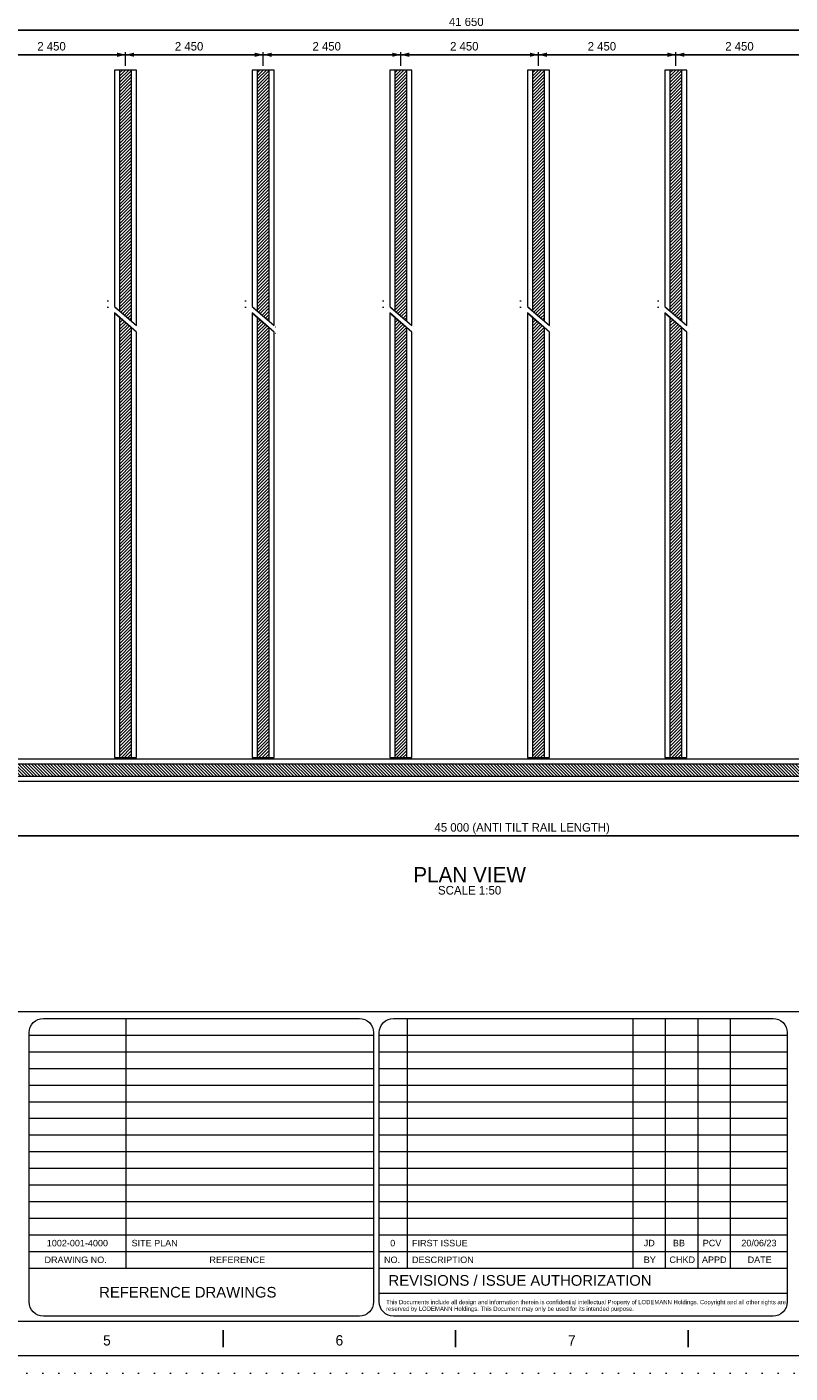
# Model space of a CAD drawing. Header units: millimetres. Extents: x -13186 to -571, y -579947 to -571037.
# Tile 11 of 31: x -8748 to -5420, y -579947 to -574073. Entities that reach past the tile are written whole.
import ezdxf
from ezdxf.enums import TextEntityAlignment as Align

# ---------------------------------------------------------------- set-up
doc = ezdxf.new("R2010")
doc.units = ezdxf.units.MM
doc.header["$MEASUREMENT"] = 0
for name, pattern in [('DGN Style 1', [69.724857, 0.116015, -69.608842]), ('DGN Style 5', [81.210315, 34.804421, -46.405895]), ('DGN Style 6', [220.660029, 0.116015, -46.405895, 81.210315, -46.405895, 0.116015, -46.405895])]:
    doc.linetypes.add(name, pattern=pattern)
doc.layers.add('01 Title Block', color=7, linetype='Continuous', lineweight=0)
doc.styles.get("Standard").update_dxf_attribs({"font": 'arial.ttf'})
doc.styles.add('Style-Arial', font='arial.ttf')
doc.styles.add('Style-ENGINEERING', font='ENGINEERING.shx')
doc.styles.add('Style-ENGINEERING_0', font='ENGINEERING.shx')
doc.styles.add('Swiss1', font='swiss.ttf', dxfattribs={"height": 1})
doc.dimstyles.new('MetricMM', dxfattribs={"dimtxt": 3, "dimasz": 3, "dimexe": 1.5, "dimexo": 1.5, "dimgap": 1.5, "dimtad": 1, "dimdec": 0, "dimzin": 7, "dimtxsty": 'Style-ENGINEERING_0', "dimcen": 0.09, "dimclrd": 1, "dimclre": 1, "dimclrt": 7, "dimadec": 0, "dimazin": 3, "dimtfac": 1, "dimtdec": 0, "dimtofl": 0, "dimtmove": 0, "dimatfit": 3, "dimfxl": 1, "dimtzin": 7, "dimlwd": -1, "dimlwe": 0, "dimarcsym": 0})

# ---------------------------------------------------------------- blocks, each defined once
blk = doc.blocks.new('*D141')
at = {"color": 1, "linetype": 'Continuous', "lineweight": 0, "transparency": 16777216}
for p, q in [((-5112.6, -1795.4), (-5112.6, -2122.1)), ((5923.5, -1795.4), (5923.5, -2122.1))]:
    blk.add_line(p, q, dxfattribs=at)
at = {"color": 1, "linetype": 'Continuous', "transparency": 16777216}
blk.add_line((-5112.6, -2111), (5923.5, -2111), dxfattribs=at)
at = {"color": 1, "linetype": 'Continuous', "lineweight": 0, "transparency": 16777216}
blk.add_solid([(-5075.6, -2120.2), (-5112.6, -2111), (-5075.6, -2101.7)], dxfattribs=at)
at = {"color": 1, "linetype": 'Continuous', "lineweight": 0, "transparency": 16777216, "extrusion": (0, 0, -1)}
blk.add_solid([(-5886.5, -2101.7), (-5923.5, -2111), (-5886.5, -2120.2)], dxfattribs=at)
at = {"layer": 'Defpoints', "color": 7, "linetype": 'Continuous', "lineweight": 0, "transparency": 16777216}
for p in [(-5112.6, -1776.9), (5923.5, -1776.9), (405.4, -2111), (5923.5, -2111)]:
    blk.add_point(p, dxfattribs=at)
at = {"color": 7, "linetype": 'Continuous', "lineweight": 0, "transparency": 16777216, "style": 'Style-ENGINEERING'}
blk.add_text('45 000 (ANTI TILT RAIL LENGTH)', height=37, dxfattribs=at).set_placement((-92, -2074), align=Align.MIDDLE_LEFT)
blk = doc.blocks.new('*D147')
at = {"color": 1, "linetype": 'Continuous', "lineweight": 0, "transparency": 16777216}
for p, q in [((-2039.2, 1249.1), (-2039.2, 1308.6)), ((-1439.2, 1249.1), (-1439.2, 1308.6))]:
    blk.add_line(p, q, dxfattribs=at)
at = {"color": 1, "linetype": 'Continuous', "transparency": 16777216}
blk.add_line((-2039.2, 1297.5), (-1439.2, 1297.5), dxfattribs=at)
at = {"color": 1, "linetype": 'Continuous', "lineweight": 0, "transparency": 16777216}
blk.add_solid([(-2002.2, 1288.2), (-2039.2, 1297.5), (-2002.2, 1306.7)], dxfattribs=at)
at = {"color": 1, "linetype": 'Continuous', "lineweight": 0, "transparency": 16777216, "extrusion": (0, 0, -1)}
blk.add_solid([(1476.2, 1306.7), (1439.2, 1297.5), (1476.2, 1288.2)], dxfattribs=at)
at = {"layer": 'Defpoints', "color": 7, "linetype": 'Continuous', "lineweight": 0, "transparency": 16777216}
for p in [(-1739.2, 1297.5), (-1439.2, 1297.5), (-2039.2, 1230.6), (-1439.2, 1230.6)]:
    blk.add_point(p, dxfattribs=at)
at = {"color": 7, "linetype": 'Continuous', "lineweight": 0, "transparency": 16777216, "style": 'Style-ENGINEERING'}
blk.add_text('2 450', height=37, dxfattribs=at).set_placement((-1824.1, 1334.5), align=Align.MIDDLE_LEFT)
blk = doc.blocks.new('*D148')
at = {"color": 1, "linetype": 'Continuous', "lineweight": 0, "transparency": 16777216}
for p, q in [((-1439.2, 1249.1), (-1439.2, 1308.6)), ((-839.2, 1249.1), (-839.2, 1308.6))]:
    blk.add_line(p, q, dxfattribs=at)
at = {"color": 1, "linetype": 'Continuous', "transparency": 16777216}
blk.add_line((-1439.2, 1297.5), (-839.2, 1297.5), dxfattribs=at)
at = {"color": 1, "linetype": 'Continuous', "lineweight": 0, "transparency": 16777216}
blk.add_solid([(-1402.2, 1288.2), (-1439.2, 1297.5), (-1402.2, 1306.7)], dxfattribs=at)
at = {"color": 1, "linetype": 'Continuous', "lineweight": 0, "transparency": 16777216, "extrusion": (0, 0, -1)}
blk.add_solid([(876.2, 1306.7), (839.2, 1297.5), (876.2, 1288.2)], dxfattribs=at)
at = {"layer": 'Defpoints', "color": 7, "linetype": 'Continuous', "lineweight": 0, "transparency": 16777216}
for p in [(-1139.2, 1297.5), (-839.2, 1297.5), (-1439.2, 1230.6), (-839.2, 1230.6)]:
    blk.add_point(p, dxfattribs=at)
at = {"color": 7, "linetype": 'Continuous', "lineweight": 0, "transparency": 16777216, "style": 'Style-ENGINEERING'}
blk.add_text('2 450', height=37, dxfattribs=at).set_placement((-1224.1, 1334.5), align=Align.MIDDLE_LEFT)
blk = doc.blocks.new('*D149')
at = {"color": 1, "linetype": 'Continuous', "lineweight": 0, "transparency": 16777216}
for p, q in [((-839.2, 1249.1), (-839.2, 1308.6)), ((-239.2, 1249.1), (-239.2, 1308.6))]:
    blk.add_line(p, q, dxfattribs=at)
at = {"color": 1, "linetype": 'Continuous', "transparency": 16777216}
blk.add_line((-839.2, 1297.5), (-239.2, 1297.5), dxfattribs=at)
at = {"color": 1, "linetype": 'Continuous', "lineweight": 0, "transparency": 16777216}
blk.add_solid([(-802.2, 1288.2), (-839.2, 1297.5), (-802.2, 1306.7)], dxfattribs=at)
at = {"color": 1, "linetype": 'Continuous', "lineweight": 0, "transparency": 16777216, "extrusion": (0, 0, -1)}
blk.add_solid([(276.2, 1306.7), (239.2, 1297.5), (276.2, 1288.2)], dxfattribs=at)
at = {"layer": 'Defpoints', "color": 7, "linetype": 'Continuous', "lineweight": 0, "transparency": 16777216}
for p in [(-539.2, 1297.5), (-239.2, 1297.5), (-839.2, 1230.6), (-239.2, 1230.6)]:
    blk.add_point(p, dxfattribs=at)
at = {"color": 7, "linetype": 'Continuous', "lineweight": 0, "transparency": 16777216, "style": 'Style-ENGINEERING'}
blk.add_text('2 450', height=37, dxfattribs=at).set_placement((-624.1, 1334.5), align=Align.MIDDLE_LEFT)
blk = doc.blocks.new('*D150')
at = {"color": 1, "linetype": 'Continuous', "lineweight": 0, "transparency": 16777216}
for p, q in [((-239.2, 1249.1), (-239.2, 1308.6)), ((360.8, 1249.1), (360.8, 1308.6))]:
    blk.add_line(p, q, dxfattribs=at)
at = {"color": 1, "linetype": 'Continuous', "transparency": 16777216}
blk.add_line((-239.2, 1297.5), (360.8, 1297.5), dxfattribs=at)
at = {"color": 1, "linetype": 'Continuous', "lineweight": 0, "transparency": 16777216}
blk.add_solid([(-202.2, 1288.2), (-239.2, 1297.5), (-202.2, 1306.7)], dxfattribs=at)
at = {"color": 1, "linetype": 'Continuous', "lineweight": 0, "transparency": 16777216, "extrusion": (0, 0, -1)}
blk.add_solid([(-323.8, 1306.7), (-360.8, 1297.5), (-323.8, 1288.2)], dxfattribs=at)
at = {"layer": 'Defpoints', "color": 7, "linetype": 'Continuous', "lineweight": 0, "transparency": 16777216}
for p in [(60.8, 1297.5), (360.8, 1297.5), (-239.2, 1230.6), (360.8, 1230.6)]:
    blk.add_point(p, dxfattribs=at)
at = {"color": 7, "linetype": 'Continuous', "lineweight": 0, "transparency": 16777216, "style": 'Style-ENGINEERING'}
blk.add_text('2 450', height=37, dxfattribs=at).set_placement((-24.1, 1334.5), align=Align.MIDDLE_LEFT)
blk = doc.blocks.new('*D151')
at = {"color": 1, "linetype": 'Continuous', "lineweight": 0, "transparency": 16777216}
for p, q in [((360.8, 1249.1), (360.8, 1308.6)), ((960.8, 1249.1), (960.8, 1308.6))]:
    blk.add_line(p, q, dxfattribs=at)
at = {"color": 1, "linetype": 'Continuous', "transparency": 16777216}
blk.add_line((360.8, 1297.5), (960.8, 1297.5), dxfattribs=at)
at = {"color": 1, "linetype": 'Continuous', "lineweight": 0, "transparency": 16777216}
blk.add_solid([(397.8, 1288.2), (360.8, 1297.5), (397.8, 1306.7)], dxfattribs=at)
at = {"color": 1, "linetype": 'Continuous', "lineweight": 0, "transparency": 16777216, "extrusion": (0, 0, -1)}
blk.add_solid([(-923.8, 1306.7), (-960.8, 1297.5), (-923.8, 1288.2)], dxfattribs=at)
at = {"layer": 'Defpoints', "color": 7, "linetype": 'Continuous', "lineweight": 0, "transparency": 16777216}
for p in [(660.8, 1297.5), (960.8, 1297.5), (360.8, 1230.6), (960.8, 1230.6)]:
    blk.add_point(p, dxfattribs=at)
at = {"color": 7, "linetype": 'Continuous', "lineweight": 0, "transparency": 16777216, "style": 'Style-ENGINEERING'}
blk.add_text('2 450', height=37, dxfattribs=at).set_placement((575.9, 1334.5), align=Align.MIDDLE_LEFT)
blk = doc.blocks.new('*D152')
at = {"color": 1, "linetype": 'Continuous', "lineweight": 0, "transparency": 16777216}
for p, q in [((960.8, 1249.1), (960.8, 1308.6)), ((1560.8, 1249.1), (1560.8, 1308.6))]:
    blk.add_line(p, q, dxfattribs=at)
at = {"color": 1, "linetype": 'Continuous', "transparency": 16777216}
blk.add_line((960.8, 1297.5), (1560.8, 1297.5), dxfattribs=at)
at = {"color": 1, "linetype": 'Continuous', "lineweight": 0, "transparency": 16777216}
blk.add_solid([(997.8, 1288.2), (960.8, 1297.5), (997.8, 1306.7)], dxfattribs=at)
at = {"color": 1, "linetype": 'Continuous', "lineweight": 0, "transparency": 16777216, "extrusion": (0, 0, -1)}
blk.add_solid([(-1523.8, 1306.7), (-1560.8, 1297.5), (-1523.8, 1288.2)], dxfattribs=at)
at = {"layer": 'Defpoints', "color": 7, "linetype": 'Continuous', "lineweight": 0, "transparency": 16777216}
for p in [(1260.8, 1297.5), (1560.8, 1297.5), (960.8, 1230.6), (1560.8, 1230.6)]:
    blk.add_point(p, dxfattribs=at)
at = {"color": 7, "linetype": 'Continuous', "lineweight": 0, "transparency": 16777216, "style": 'Style-ENGINEERING'}
blk.add_text('2 450', height=37, dxfattribs=at).set_placement((1175.9, 1334.5), align=Align.MIDDLE_LEFT)
blk = doc.blocks.new('*D161')
at = {"color": 1, "linetype": 'Continuous', "lineweight": 0, "transparency": 16777216}
for p, q in [((-5039.2, 1249.1), (-5039.2, 1415.5)), ((5160.8, 1249.1), (5160.8, 1415.5))]:
    blk.add_line(p, q, dxfattribs=at)
at = {"color": 1, "linetype": 'Continuous', "transparency": 16777216}
blk.add_line((-5039.2, 1404.4), (5160.8, 1404.4), dxfattribs=at)
at = {"color": 1, "linetype": 'Continuous', "lineweight": 0, "transparency": 16777216}
blk.add_solid([(-5002.2, 1395.2), (-5039.2, 1404.4), (-5002.2, 1413.7)], dxfattribs=at)
at = {"color": 1, "linetype": 'Continuous', "lineweight": 0, "transparency": 16777216, "extrusion": (0, 0, -1)}
blk.add_solid([(-5123.8, 1413.7), (-5160.8, 1404.4), (-5123.8, 1395.2)], dxfattribs=at)
at = {"layer": 'Defpoints', "color": 7, "linetype": 'Continuous', "lineweight": 0, "transparency": 16777216}
for p in [(60.8, 1404.4), (5160.8, 1404.4), (-5039.2, 1230.6), (5160.8, 1230.6)]:
    blk.add_point(p, dxfattribs=at)
at = {"color": 7, "linetype": 'Continuous', "lineweight": 0, "transparency": 16777216, "style": 'Style-ENGINEERING'}
blk.add_text('41 650', height=37, dxfattribs=at).set_placement((-29.3, 1441.4), align=Align.MIDDLE_LEFT)
blk = doc.blocks.new('*U270')
for p, q in [((-67.63, -2.47), (-67.63, 2.53)), ((-0.05, -2.47), (-0.05, 2.53)), ((67.54, -2.47), (67.54, 2.53))]:
    blk.add_line(p, q)
at = {"char_height": 3, "attachment_point": 5, "line_spacing_factor": 1.2, "style": 'Style-ENGINEERING'}
for s, insert in [('5', (-101.42, -0.47)), ('6', (-33.84, -0.47)), ('7', (33.74, -0.47))]:
    blk.add_mtext(s, dxfattribs=dict(at, insert=insert))
blk = doc.blocks.new('*U269')
at = {"color": 7, "linetype": 'Continuous', "lineweight": 0, "flags": 128}
blk.add_lwpolyline([(-415.55, 292.03), (415.45, 292.03), (415.45, -291.97), (-415.55, -291.97), (-415.55, 292.03)], close=True, dxfattribs=at)
at = {"color": 7, "linetype": 'Continuous', "lineweight": 13, "flags": 128}
blk.add_lwpolyline([(-405.55, 282.03), (405.45, 282.03), (405.45, -281.97), (-405.55, -281.97), (-405.55, 282.03)], close=True, dxfattribs=at)
blk.add_blockref('*U270', (0, -287))
blk = doc.blocks.new('*U140')
at = {"linetype": 'DGN Style 6', "lineweight": 0}
h = blk.add_hatch(dxfattribs=at)
h.set_pattern_fill('HATCH', color=5, style=0, pattern_type=2)
h.set_pattern_definition([(45, (-1369.419, 191.74), (-7.00036, 7.00036), [])])
h.paths.add_polyline_path([(-1412.93, 134.24), (-1412.93, 1230.61), (-1465.43, 1230.61), (-1465.43, 179.61)])
h = blk.add_hatch(dxfattribs=at)
h.set_pattern_fill('HATCH', color=5, style=0, pattern_type=2)
h.set_pattern_definition([(45, (-769.419, 191.74), (-7.00036, 7.00036), [])])
h.paths.add_polyline_path([(-812.93, 134.24), (-812.93, 1230.61), (-865.43, 1230.61), (-865.43, 179.61)])
h = blk.add_hatch(dxfattribs=at)
h.set_pattern_fill('HATCH', color=5, style=0, pattern_type=2)
h.set_pattern_definition([(45, (-169.419, 191.74), (-7.00036, 7.00036), [])])
h.paths.add_polyline_path([(-212.93, 134.24), (-212.93, 1230.61), (-265.43, 1230.61), (-265.43, 179.61)])
h = blk.add_hatch(dxfattribs=at)
h.set_pattern_fill('HATCH', color=5, style=0, pattern_type=2)
h.set_pattern_definition([(45, (430.581, 191.74), (-7.00036, 7.00036), [])])
h.paths.add_polyline_path([(387.07, 134.24), (387.07, 1230.61), (334.57, 1230.61), (334.57, 179.61)])
h = blk.add_hatch(dxfattribs=at)
h.set_pattern_fill('HATCH', color=5, style=0, pattern_type=2)
h.set_pattern_definition([(45, (1030.581, 191.74), (-7.00036, 7.00036), [])])
h.paths.add_polyline_path([(987.07, 134.24), (987.07, 1230.61), (934.57, 1230.61), (934.57, 179.61)])
h = blk.add_hatch(dxfattribs=at)
h.set_pattern_fill('HATCH', color=5, style=0, pattern_type=2)
h.set_pattern_definition([(45, (-1369.419, -1711.891), (-7.000357, 7.000357), [])])
h.paths.add_polyline_path([(-1412.93, -1769.39), (-1412.93, 106.49), (-1465.43, 151.86), (-1465.43, -1769.39)])
h = blk.add_hatch(dxfattribs=at)
h.set_pattern_fill('HATCH', color=5, style=0, pattern_type=2)
h.set_pattern_definition([(45, (-769.419, -1711.891), (-7.000357, 7.000357), [])])
h.paths.add_polyline_path([(-812.93, -1769.39), (-812.93, 106.49), (-865.43, 151.86), (-865.43, -1769.39)])
h = blk.add_hatch(dxfattribs=at)
h.set_pattern_fill('HATCH', color=5, style=0, pattern_type=2)
h.set_pattern_definition([(45, (-169.419, -1711.891), (-7.000357, 7.000357), [])])
h.paths.add_polyline_path([(-212.93, -1769.39), (-212.93, 106.49), (-265.43, 151.86), (-265.43, -1769.39)])
h = blk.add_hatch(dxfattribs=at)
h.set_pattern_fill('HATCH', color=5, style=0, pattern_type=2)
h.set_pattern_definition([(45, (430.581, -1711.891), (-7.000357, 7.000357), [])])
h.paths.add_polyline_path([(387.07, -1769.39), (387.07, 106.49), (334.57, 151.86), (334.57, -1769.39)])
h = blk.add_hatch(dxfattribs=at)
h.set_pattern_fill('HATCH', color=5, style=0, pattern_type=2)
h.set_pattern_definition([(45, (1030.581, -1711.891), (-7.000357, 7.000357), [])])
h.paths.add_polyline_path([(987.07, -1769.39), (987.07, 106.49), (934.57, 151.86), (934.57, -1769.39)])
h = blk.add_hatch(dxfattribs=at)
h.set_pattern_fill('HATCH', color=5, style=0, pattern_type=2)
h.set_pattern_definition([(135, (5866.015, -1755.096), (-7.000357, -7.000357), [])])
h.paths.add_polyline_path([(5923.51, -1798.61), (-1989.7, -1798.61), (-2035.06, -1851.11), (5923.51, -1851.11)])
at = {"color": 30, "linetype": 'DGN Style 6', "lineweight": 0}
for p, q in [((-1516.55, 223.79), (-1357.58, 86.41)), ((-1516.55, 196.04), (-1357.58, 58.66)), ((-916.55, 223.79), (-757.58, 86.41)), ((-916.55, 196.04), (-757.58, 58.66)), ((-316.55, 223.79), (-157.58, 86.41)), ((-316.55, 196.04), (-157.58, 58.66)), ((283.45, 223.79), (442.42, 86.41)), ((283.45, 196.04), (442.42, 58.66)), ((883.45, 223.79), (1042.42, 86.41)), ((883.45, 196.04), (1042.42, 58.66))]:
    blk.add_line(p, q, dxfattribs=at)
at = {"color": 7, "lineweight": 13}
blk.add_line((-6082.48, -2877.82), (6082.52, -2877.82), dxfattribs=at)
at = {"color": 7, "linetype": 'DGN Style 1', "lineweight": 0, "flags": 128}
blk.add_lwpolyline([(-6307.48, 4454.97), (6307.52, 4454.97), (6307.52, -4455.03), (-6307.48, -4455.03), (-6307.48, 4454.97)], close=True, dxfattribs=at)
at = {"color": 30, "linetype": 'Continuous', "lineweight": 0, "flags": 128}
for points in [[(-1391.18, 1230.61), (-1487.18, 1230.61), (-1487.18, 198.41), (-1391.18, 115.45), (-1391.18, 1230.61)], [(-791.18, 1230.61), (-887.18, 1230.61), (-887.18, 198.41), (-791.18, 115.45), (-791.18, 1230.61)], [(-191.18, 1230.61), (-287.18, 1230.61), (-287.18, 198.41), (-191.18, 115.45), (-191.18, 1230.61)], [(408.82, 1230.61), (312.82, 1230.61), (312.82, 198.41), (408.82, 115.45), (408.82, 1230.61)], [(1008.82, 1230.61), (912.82, 1230.61), (912.82, 198.41), (1008.82, 115.45), (1008.82, 1230.61)], [(-1391.18, 87.7), (-1487.18, 170.65), (-1487.18, -1769.39), (-1391.18, -1769.39), (-1391.18, 87.7)], [(-791.18, 87.7), (-887.18, 170.65), (-887.18, -1769.39), (-791.18, -1769.39), (-791.18, 87.7)], [(-191.18, 87.7), (-287.18, 170.65), (-287.18, -1769.39), (-191.18, -1769.39), (-191.18, 87.7)], [(408.82, 87.7), (312.82, 170.65), (312.82, -1769.39), (408.82, -1769.39), (408.82, 87.7)], [(1008.82, 87.7), (912.82, 170.65), (912.82, -1769.39), (1008.82, -1769.39), (1008.82, 87.7)], [(-1970.9, -1776.86), (-2053.86, -1872.86), (5923.51, -1872.86), (5923.51, -1776.86), (-1970.9, -1776.86)]]:
    blk.add_lwpolyline(points, close=True, dxfattribs=at)
at = {"color": 5, "linetype": 'Continuous', "lineweight": 0, "flags": 128}
for points in [[(-1412.93, 134.24), (-1412.93, 1230.61), (-1465.43, 1230.61), (-1465.43, 179.61), (-1412.93, 134.24)], [(-812.93, 134.24), (-812.93, 1230.61), (-865.43, 1230.61), (-865.43, 179.61), (-812.93, 134.24)], [(-212.93, 134.24), (-212.93, 1230.61), (-265.43, 1230.61), (-265.43, 179.61), (-212.93, 134.24)], [(387.07, 134.24), (387.07, 1230.61), (334.57, 1230.61), (334.57, 179.61), (387.07, 134.24)], [(987.07, 134.24), (987.07, 1230.61), (934.57, 1230.61), (934.57, 179.61), (987.07, 134.24)], [(-1412.93, -1769.39), (-1412.93, 106.49), (-1465.43, 151.86), (-1465.43, -1769.39), (-1412.93, -1769.39)], [(-812.93, -1769.39), (-812.93, 106.49), (-865.43, 151.86), (-865.43, -1769.39), (-812.93, -1769.39)], [(-212.93, -1769.39), (-212.93, 106.49), (-265.43, 151.86), (-265.43, -1769.39), (-212.93, -1769.39)], [(387.07, -1769.39), (387.07, 106.49), (334.57, 151.86), (334.57, -1769.39), (387.07, -1769.39)], [(987.07, -1769.39), (987.07, 106.49), (934.57, 151.86), (934.57, -1769.39), (987.07, -1769.39)], [(5923.51, -1798.61), (-1989.7, -1798.61), (-2035.06, -1851.11), (5923.51, -1851.11), (5923.51, -1798.61)]]:
    blk.add_lwpolyline(points, close=True, dxfattribs=at)
at = {"layer": '01 Title Block', "color": 7, "linetype": 'Continuous', "lineweight": 0}
for p, q in [((-1436.73, -3996.74), (-1436.73, -2907.82)), ((-210.94, -2907.82), (-210.94, -3996.74)), ((772.86, -2907.82), (772.86, -3996.74)), ((914.44, -2907.82), (914.44, -3996.74)), ((1056.02, -2907.82), (1056.02, -3996.74)), ((1197.6, -2907.82), (1197.6, -3996.74)), ((-1859.63, -2980.42), (-357.69, -2980.42)), ((-332.98, -2980.42), (1446.03, -2980.42)), ((-1859.63, -3053.01), (-357.69, -3053.01)), ((-332.98, -3053.01), (1446.03, -3053.01)), ((-1859.63, -3125.61), (-357.69, -3125.61)), ((-332.98, -3125.61), (1446.03, -3125.61)), ((-1859.63, -3198.2), (-357.69, -3198.2)), ((-332.98, -3198.2), (1446.03, -3198.2)), ((-1859.63, -3270.8), (-357.69, -3270.8)), ((-332.98, -3270.8), (1446.03, -3270.8)), ((-1859.63, -3343.39), (-357.69, -3343.39)), ((-332.98, -3343.39), (1446.03, -3343.39)), ((-1859.63, -3415.98), (-357.69, -3415.98)), ((-332.98, -3415.98), (1446.03, -3415.98)), ((-1859.63, -3488.58), (-357.69, -3488.58)), ((-332.98, -3488.58), (1446.03, -3488.58)), ((-1859.63, -3561.17), (-357.69, -3561.17)), ((-332.98, -3561.17), (1446.03, -3561.17)), ((-1859.63, -3633.77), (-357.69, -3633.77)), ((-332.98, -3633.77), (1446.03, -3633.77)), ((-1859.63, -3706.36), (-357.69, -3706.36)), ((-332.98, -3706.36), (1446.03, -3706.36)), ((-1859.63, -3778.96), (-357.69, -3778.96)), ((-332.98, -3778.96), (1446.03, -3778.96)), ((-1859.63, -3851.55), (-357.69, -3851.55)), ((-332.98, -3851.55), (1446.03, -3851.55)), ((-1859.63, -3924.15), (-357.69, -3924.15)), ((-1859.63, -3924.15), (-357.69, -3924.15)), ((-332.98, -3924.15), (1287.54, -3924.15)), ((-332.98, -3924.15), (1446.03, -3924.15)), ((-1859.63, -3996.74), (-357.69, -3996.74)), ((-332.98, -3996.74), (1446.03, -3996.74)), ((-332.98, -4106.4), (1446.03, -4106.4))]:
    blk.add_line(p, q, dxfattribs=at)
at = {"layer": '01 Title Block', "color": 7, "linetype": 'Continuous', "lineweight": 0, "flags": 128}
for points in [[(-1797.86, -2907.82), (-419.46, -2907.82, -0.4142136), (-357.69, -2969.59), (-357.69, -4144.81, -0.4142136), (-419.46, -4206.58), (-1797.86, -4206.58, -0.4142136), (-1859.63, -4144.81), (-1859.63, -2969.59, -0.4142136), (-1797.86, -2907.82)], [(-271.22, -2907.82), (1384.26, -2907.82, -0.4142136), (1446.03, -2969.59), (1446.03, -4144.81, -0.4142136), (1384.26, -4206.58), (-271.22, -4206.58, -0.4142136), (-332.98, -4144.81), (-332.98, -2969.59, -0.4142136), (-271.22, -2907.82)]]:
    blk.add_lwpolyline(points, format="xyb", close=True, dxfattribs=at)
at = {"xscale": 14.99999999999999, "yscale": 14.99999999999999, "zscale": 14.99999999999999}
blk.add_blockref('*U269', (0.72, -0.48), dxfattribs=at)
at = {"color": 7, "lineweight": 13, "insert": (60.91, -2280.57), "char_height": 67.5, "width": 4223.6794, "attachment_point": 5, "line_spacing_factor": 0.9, "style": 'Style-ENGINEERING'}
blk.add_mtext('PLAN VIEW', dxfattribs=at)
for s, insert, char_height, attachment_point, line_spacing_factor, style in [('SCALE 1:50', (61.01, -2348.47), 37.5, 5, 1.2, 'Style-ENGINEERING'), ('FIRST ISSUE', (-190.22, -3873.75), 28.2064, 1, 1.538532, 'Style-Arial')]:
    blk.add_mtext(s, dxfattribs=dict(insert=insert, char_height=char_height, attachment_point=attachment_point, line_spacing_factor=line_spacing_factor, style=style))
at = {"color": 7, "attachment_point": 1}
for s, insert, char_height, width, line_spacing_factor in [('1002-001-4000', (-1782.75, -3873.77), 28.1553, 308.8956, 0.938532), ('SITE PLAN', (-1413.05, -3873.77), 28.155, 1045.8499, 0.9)]:
    blk.add_mtext(s, dxfattribs=dict(at, insert=insert, char_height=char_height, width=width, line_spacing_factor=line_spacing_factor))
at = {"color": 7, "attachment_point": 1, "line_spacing_factor": 1.538532, "style": 'Style-Arial'}
for s, insert, char_height in [('0', (-285.14, -3873.75), 28.21), ('JD', (820.39, -3873.48), 28.206), ('BB', (947.56, -3873.48), 28.206), ('20/06/23', (1246.02, -3873.48), 28.206)]:
    blk.add_mtext(s, dxfattribs=dict(at, insert=insert, char_height=char_height))
at = {"color": 7, "linetype": 'DGN Style 5', "lineweight": 0, "insert": (1077.65, -3873.48), "char_height": 28.206, "attachment_point": 1, "line_spacing_factor": 1.538532, "style": 'Style-Arial'}
blk.add_mtext('PCV', dxfattribs=at)
at = {"layer": '01 Title Block', "color": 7, "linetype": 'Continuous', "lineweight": 0, "attachment_point": 1, "line_spacing_factor": 0.938532}
for s, insert, char_height, width in [('DRAWING NO. ', (-1792.73, -3946.68), 28.2064, 309.4556), ('REFERENCE ', (-1073.63, -3946.68), 28.206, 309.4556), ('NO.', (-312.27, -3946.68), 28.206, 81.3873), ('DESCRIPTION ', (-190.22, -3946.68), 28.2064, 309.4556), ('BY', (820.39, -3946.34), 28.206, 174.1154), ('CHKD', (932.4, -3946.34), 28.206, 122.9354), ('APPD', (1074.15, -3946.34), 28.206, 122.9354), ('DATE', (1273.34, -3946.34), 28.206, 123.4151), ('REVISIONS / ISSUE AUTHORIZATION\\fArial|b1|i0|c00|p39; ', (-292.57, -4027.62), 46.327, 1187.9854), ('REFERENCE DRAWINGS ', (-1554.29, -4079.05), 46.327, 1187.9854)]:
    blk.add_mtext(s, dxfattribs=dict(at, insert=insert, char_height=char_height, width=width))
at = {"layer": '01 Title Block', "color": 7, "linetype": 'Continuous', "lineweight": 0, "insert": (-303.04, -4136.01), "char_height": 18.5308, "width": 1816.7473, "attachment_point": 1, "line_spacing_factor": 0.938532, "style": 'Swiss1'}
blk.add_mtext('\\fArial|b0|i0|c00|p39;This Documents include all design and information therein is confidential intellectual Property of LODEMANN Holdings. Copyright and all other rights are reserved by LODEMANN Holdings. This Document may only be used for its intended purpose.\\fArial|b1|i0|c00|p39;        ', dxfattribs=at)
at = {"color": 1, "linetype": 'Continuous'}
for base, p1, p2, text, override, picture, middle in [((5160.82, 1404.43), (-5039.18, 1230.61), (5160.82, 1230.61), '\\FSTANDARD;<>', {"dimtxt": 37, "dimasz": 37, "dimexe": 11.1, "dimexo": 18.5, "dimgap": 18.5, "dimlfac": 4.083333}, '*D161', (60.82, 1404.43)), ((-1439.18, 1297.46), (-2039.18, 1230.61), (-1439.18, 1230.61), '\\FSTANDARD;<>', {"dimtxt": 37, "dimasz": 37, "dimexe": 11.1, "dimexo": 18.5, "dimgap": 18.5, "dimlfac": 4.083333}, '*D147', (-1739.18, 1297.46)), ((-839.18, 1297.46), (-1439.18, 1230.61), (-839.18, 1230.61), '\\FSTANDARD;<>', {"dimtxt": 37, "dimasz": 37, "dimexe": 11.1, "dimexo": 18.5, "dimgap": 18.5, "dimlfac": 4.083333}, '*D148', (-1139.18, 1297.46)), ((-239.18, 1297.46), (-839.18, 1230.61), (-239.18, 1230.61), '\\FSTANDARD;<>', {"dimtxt": 37, "dimasz": 37, "dimexe": 11.1, "dimexo": 18.5, "dimgap": 18.5, "dimlfac": 4.083333}, '*D149', (-539.18, 1297.46)), ((360.82, 1297.46), (-239.18, 1230.61), (360.82, 1230.61), '\\FSTANDARD;<>', {"dimtxt": 37, "dimasz": 37, "dimexe": 11.1, "dimexo": 18.5, "dimgap": 18.5, "dimlfac": 4.083333}, '*D150', (60.82, 1297.46)), ((960.82, 1297.46), (360.82, 1230.61), (960.82, 1230.61), '\\FSTANDARD;<>', {"dimtxt": 37, "dimasz": 37, "dimexe": 11.1, "dimexo": 18.5, "dimgap": 18.5, "dimlfac": 4.083333}, '*D151', (660.82, 1297.46)), ((1560.82, 1297.46), (960.82, 1230.61), (1560.82, 1230.61), '\\FSTANDARD;<>', {"dimtxt": 37, "dimasz": 37, "dimexe": 11.1, "dimexo": 18.5, "dimgap": 18.5, "dimlfac": 4.083333}, '*D152', (1260.82, 1297.46)), ((5923.51, -2110.97), (-5112.65, -1776.86), (5923.51, -1776.86), '\\FSTANDARD;45 000 (ANTI TILT RAIL LENGTH)', {"dimtxt": 37, "dimasz": 37, "dimexe": 11.1, "dimexo": 18.5, "dimgap": 18.5, "dimlfac": 3.333333}, '*D141', (405.43, -2110.97))]:
    dim = blk.add_linear_dim(base=base, p1=p1, p2=p2, text=text, dimstyle='MetricMM', override=override, dxfattribs=at)
    dim.commit()
    dim.dimension.update_dxf_attribs({"geometry": picture, "text_midpoint": middle})

msp = doc.modelspace()

# ---------------------------------------------------------------- block references
at = {"color": 7, "lineweight": 13}
msp.add_blockref('*U140', (-6878.35, -575492.15), dxfattribs=at)

doc.saveas('drawing.dxf')
